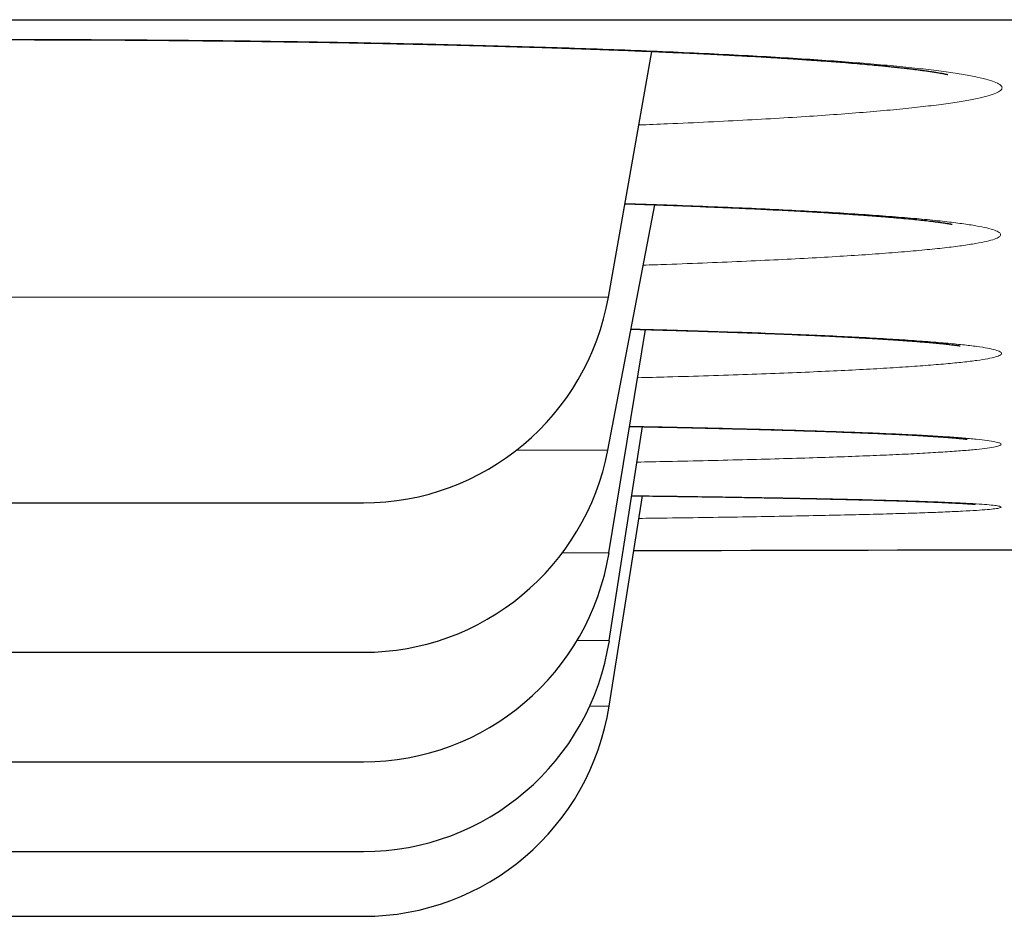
# Model space of a CAD drawing. Header units: millimetres. Extents: x 8 to 482, y 12 to 243.
# Tile 16 of 256: x 74.54 to 76.52, y 184.79 to 186.59. Entities that reach past the tile are written whole.
import ezdxf

# ---------------------------------------------------------------- set-up
doc = ezdxf.new("R2010")
doc.units = ezdxf.units.MM

msp = doc.modelspace()

# ---------------------------------------------------------------- linework, layer by layer
at = {"color": 7, "linetype": 'Continuous', "lineweight": 30}
for p, q in [((75.7229, 186.0288), (75.8098, 186.5219)), ((75.7215, 185.7216), (75.8159, 186.2141)), ((75.7239, 185.515), (75.7972, 185.9636)), ((75.7245, 185.339), (75.7912, 185.7686)), ((75.7243, 185.2076), (75.791, 185.6296))]:
    msp.add_line(p, q, dxfattribs=at)
at = {"color": 8, "linetype": 'Continuous', "lineweight": 0}
for p, q in [((73.2771, 186.0288), (75.7229, 186.0288)), ((75.5382, 185.7216), (75.7215, 185.7216)), ((75.63, 185.515), (75.7239, 185.515)), ((75.6596, 185.339), (75.7245, 185.339)), ((75.6851, 185.2076), (75.7243, 185.2076))]:
    msp.add_line(p, q, dxfattribs=at)
at = {"color": 7, "linetype": 'Continuous', "lineweight": 30}
for centre, radius, start, end in [((75.2305, 186.1156), 0.5, 270, 350), ((75.2305, 185.8156), 0.5, 270, 349.1557), ((74.5, 985.519), 800, 270.0912218, 270.3608408), ((75.2305, 185.5956), 0.5, 270, 350.7254), ((75.2305, 185.4156), 0.5, 270, 351.1838), ((75.2305, 185.2856), 0.5, 270, 351.0186)]:
    msp.add_arc(centre, radius, start, end, dxfattribs=at)
for points, knots in [([(29.0014, 186.5856), (29.0019, 186.5856), (29.0027, 186.5856), (29.0096, 186.5856), (29.0206, 186.5856), (29.036, 186.5856), (29.0559, 186.5856), (29.0802, 186.5856), (29.1099, 186.5856), (29.1454, 186.5856), (29.1875, 186.5856), (29.2348, 186.5856), (29.2875, 186.5856), (29.3456, 186.5856), (29.409, 186.5856), (29.4778, 186.5856), (29.5518, 186.5856), (29.6313, 186.5856), (29.7156, 186.5856), (29.8046, 186.5856), (29.8981, 186.5856), (29.9967, 186.5856), (30.1008, 186.5856), (30.2105, 186.5856), (30.3259, 186.5856), (30.4464, 186.5856), (30.572, 186.5856), (30.7019, 186.5856), (30.8359, 186.5856), (30.9741, 186.5856), (31.1171, 186.5856), (31.2661, 186.5856), (31.421, 186.5856), (31.5821, 186.5856), (31.7483, 186.5856), (31.9196, 186.5856), (32.096, 186.5856), (32.2775, 186.5856), (32.4582, 186.5856), (32.6376, 186.5856), (32.815, 186.5856), (32.9965, 186.5856), (33.1819, 186.5856), (33.3713, 186.5856), (33.5646, 186.5856), (33.7685, 186.5856), (33.9835, 186.5856), (34.2099, 186.5856), (34.4412, 186.5856), (34.6773, 186.5856), (34.9182, 186.5856), (35.1639, 186.5856), (35.4144, 186.5856), (35.6697, 186.5856), (35.9298, 186.5856), (36.1932, 186.5856), (36.4596, 186.5856), (36.7289, 186.5856), (37.0024, 186.5856), (37.2815, 186.5856), (37.5663, 186.5856), (37.8568, 186.5856), (38.1513, 186.5856), (38.4499, 186.5856), (38.7507, 186.5856), (39.0536, 186.5856), (39.3586, 186.5856), (39.6674, 186.5856), (39.9823, 186.5856), (40.3033, 186.5856), (40.6305, 186.5856), (40.9617, 186.5856), (41.297, 186.5856), (41.6363, 186.5856), (41.9797, 186.5856), (42.3162, 186.5856), (42.6454, 186.5856), (42.9667, 186.5856), (43.2909, 186.5856), (43.618, 186.5856), (43.9481, 186.5856), (44.2811, 186.5856), (44.6282, 186.5856), (44.9898, 186.5856), (45.3662, 186.5856), (45.7462, 186.5856), (46.1297, 186.5856), (46.5167, 186.5856), (46.9073, 186.5856), (47.3014, 186.5856), (47.6991, 186.5856), (48.1003, 186.5856), (48.5026, 186.5856), (48.906, 186.5856), (49.3101, 186.5856), (49.7169, 186.5856), (50.1285, 186.5856), (50.545, 186.5856), (50.9663, 186.5856), (51.39, 186.5856), (51.8161, 186.5856), (52.242, 186.5856), (52.6676, 186.5856), (53.093, 186.5856), (53.5207, 186.5856), (53.9536, 186.5856), (54.3917, 186.5856), (54.8352, 186.5856), (55.281, 186.5856), (55.7292, 186.5856), (56.1799, 186.5856), (56.6328, 186.5856), (57.074, 186.5856), (57.5028, 186.5856), (57.919, 186.5856), (58.3367, 186.5856), (58.7557, 186.5856), (59.1762, 186.5856), (59.5981, 186.5856), (60.0356, 186.5856), (60.4888, 186.5856), (60.9578, 186.5856), (61.4287, 186.5856), (61.9012, 186.5856), (62.3755, 186.5856), (62.8515, 186.5856), (63.3292, 186.5856), (63.8087, 186.5856), (64.2899, 186.5856), (64.77, 186.5856), (65.2488, 186.5856), (65.7261, 186.5856), (66.2043, 186.5856), (66.6858, 186.5856), (67.1706, 186.5856), (67.6586, 186.5856), (68.1469, 186.5856), (68.6357, 186.5856), (69.1218, 186.5856), (69.6054, 186.5856), (70.0865, 186.5856), (70.5678, 186.5856), (71.0528, 186.5856), (71.5414, 186.5856), (72.0336, 186.5856), (72.5262, 186.5856), (73.0192, 186.5856), (73.5125, 186.5856), (74.0061, 186.5856), (74.4847, 186.5856), (74.9479, 186.5856), (75.3957, 186.5856), (75.8431, 186.5856), (76.2903, 186.5856), (76.7372, 186.5856), (77.1838, 186.5856), (77.6451, 186.5856), (78.1208, 186.5856), (78.6112, 186.5856), (79.1011, 186.5856), (79.5908, 186.5856), (80.0801, 186.5856), (80.5691, 186.5856), (81.0577, 186.5856), (81.546, 186.5856), (82.0339, 186.5856), (82.5186, 186.5856), (83.0001, 186.5856), (83.4779, 186.5856), (83.9547, 186.5856), (84.4327, 186.5856), (84.912, 186.5856), (85.3924, 186.5856), (85.8711, 186.5856), (86.3481, 186.5856), (86.8205, 186.5856), (87.2884, 186.5856), (87.7518, 186.5856), (88.2136, 186.5856), (88.6768, 186.5856), (89.1415, 186.5856), (89.6076, 186.5856), (90.0719, 186.5856), (90.5345, 186.5856), (90.9954, 186.5856), (91.4546, 186.5856), (91.8977, 186.5856), (92.3248, 186.5856), (92.7359, 186.5856), (93.1451, 186.5856), (93.5523, 186.5856), (93.9576, 186.5856), (94.361, 186.5856), (94.7757, 186.5856), (95.2017, 186.5856), (95.6386, 186.5856), (96.0731, 186.5856), (96.5053, 186.5856), (96.9352, 186.5856), (97.3627, 186.5856), (97.7878, 186.5856), (98.2105, 186.5856), (98.6309, 186.5856), (99.0465, 186.5856), (99.4572, 186.5856), (99.8629, 186.5856), (100.2657, 186.5856), (100.6675, 186.5856), (101.0683, 186.5856), (101.468, 186.5856), (101.8641, 186.5856), (102.2567, 186.5856), (102.6435, 186.5856), (103.0245, 186.5856), (103.3997, 186.5856), (103.7716, 186.5856), (104.1426, 186.5856), (104.5126, 186.5856), (104.8815, 186.5856), (105.2469, 186.5856), (105.6088, 186.5856), (105.9671, 186.5856), (106.3218, 186.5856), (106.6621, 186.5856), (106.988, 186.5856), (107.3, 186.5856), (107.6086, 186.5856), (107.9138, 186.5856), (108.2158, 186.5856), (108.5144, 186.5856), (108.8196, 186.5856), (109.1309, 186.5856), (109.4479, 186.5856), (109.7608, 186.5856), (110.0698, 186.5856), (110.3747, 186.5856), (110.6756, 186.5856), (110.9725, 186.5856), (111.2654, 186.5856), (111.5543, 186.5856), (111.8374, 186.5856), (112.1149, 186.5856), (112.3866, 186.5856), (112.6541, 186.5856), (112.9185, 186.5856), (113.1798, 186.5856), (113.4379, 186.5856), (113.6912, 186.5856), (113.9396, 186.5856), (114.1819, 186.5856), (114.4179, 186.5856), (114.6479, 186.5856), (114.8733, 186.5856), (115.0955, 186.5856), (115.3145, 186.5856), (115.5302, 186.5856), (115.741, 186.5856), (115.947, 186.5856), (116.1482, 186.5856), (116.3445, 186.5856), (116.5301, 186.5856), (116.7053, 186.5856), (116.8705, 186.5856), (117.0315, 186.5856), (117.1884, 186.5856), (117.341, 186.5856), (117.4895, 186.5856), (117.6386, 186.5856), (117.7878, 186.5856), (117.9366, 186.5856), (118.0804, 186.5856), (118.2191, 186.5856), (118.3527, 186.5856), (118.4812, 186.5856), (118.6047, 186.5856), (118.7231, 186.5856), (118.8364, 186.5856), (118.944, 186.5856), (119.046, 186.5856), (119.1425, 186.5856), (119.2339, 186.5856), (119.3207, 186.5856), (119.4027, 186.5856), (119.4799, 186.5856), (119.5518, 186.5856), (119.6183, 186.5856), (119.6791, 186.5856), (119.7343, 186.5856), (119.784, 186.5856), (119.8285, 186.5856), (119.8682, 186.5856), (119.9029, 186.5856), (119.9324, 186.5856), (119.9565, 186.5856), (119.9753, 186.5856), (119.9887, 186.5856), (119.997, 186.5856), (119.9981, 186.5856), (119.9986, 186.5856)], [0, 0, 0, 0, 0.003135, 0.006267, 0.009399, 0.012529, 0.015659, 0.018788, 0.021917, 0.02536, 0.028802, 0.032246, 0.035691, 0.039138, 0.042588, 0.04604, 0.049495, 0.052953, 0.056415, 0.05982, 0.063229, 0.066635, 0.070037, 0.073497, 0.076954, 0.080407, 0.083858, 0.087306, 0.090691, 0.094074, 0.097456, 0.100837, 0.104287, 0.107736, 0.111187, 0.114638, 0.11809, 0.121544, 0.125, 0.128134, 0.131267, 0.134398, 0.137529, 0.140658, 0.143787, 0.146916, 0.150359, 0.153801, 0.157245, 0.16069, 0.164138, 0.167587, 0.171039, 0.174494, 0.177953, 0.181415, 0.18482, 0.188229, 0.191635, 0.195037, 0.198497, 0.201954, 0.205407, 0.208858, 0.212306, 0.215691, 0.219074, 0.222456, 0.225837, 0.229287, 0.232736, 0.236187, 0.239638, 0.24309, 0.246544, 0.25, 0.253134, 0.256267, 0.259398, 0.262529, 0.265658, 0.268787, 0.271916, 0.275359, 0.278801, 0.282245, 0.28569, 0.289138, 0.292587, 0.296039, 0.299494, 0.302953, 0.306415, 0.30982, 0.313229, 0.316635, 0.320037, 0.323497, 0.326954, 0.330407, 0.333858, 0.337306, 0.340691, 0.344074, 0.347456, 0.350837, 0.354287, 0.357736, 0.361187, 0.364638, 0.36809, 0.371544, 0.375, 0.378134, 0.381267, 0.384398, 0.387529, 0.390658, 0.393787, 0.396916, 0.400359, 0.403801, 0.407245, 0.41069, 0.414138, 0.417587, 0.421039, 0.424494, 0.427953, 0.431415, 0.43482, 0.438229, 0.441635, 0.445037, 0.448497, 0.451954, 0.455407, 0.458858, 0.462306, 0.465691, 0.469074, 0.472456, 0.475837, 0.479287, 0.482736, 0.486187, 0.489638, 0.49309, 0.496544, 0.5, 0.503134, 0.506267, 0.509398, 0.512529, 0.515658, 0.518787, 0.521916, 0.525359, 0.528801, 0.532245, 0.53569, 0.539138, 0.542587, 0.546039, 0.549494, 0.552953, 0.556415, 0.55982, 0.563229, 0.566635, 0.570037, 0.573497, 0.576954, 0.580407, 0.583858, 0.587306, 0.590691, 0.594074, 0.597456, 0.600837, 0.604287, 0.607736, 0.611187, 0.614638, 0.61809, 0.621544, 0.625, 0.628134, 0.631267, 0.634398, 0.637529, 0.640658, 0.643787, 0.646916, 0.650359, 0.653801, 0.657245, 0.66069, 0.664138, 0.667587, 0.671039, 0.674494, 0.677953, 0.681415, 0.68482, 0.688229, 0.691635, 0.695037, 0.698497, 0.701954, 0.705407, 0.708858, 0.712306, 0.715691, 0.719074, 0.722456, 0.725837, 0.729287, 0.732736, 0.736187, 0.739638, 0.74309, 0.746544, 0.75, 0.753134, 0.756267, 0.759398, 0.762529, 0.765658, 0.768787, 0.771916, 0.775359, 0.778801, 0.782245, 0.78569, 0.789138, 0.792587, 0.796039, 0.799494, 0.802953, 0.806415, 0.80982, 0.813229, 0.816635, 0.820037, 0.823497, 0.826954, 0.830407, 0.833858, 0.837306, 0.840691, 0.844074, 0.847456, 0.850837, 0.854287, 0.857736, 0.861187, 0.864638, 0.86809, 0.871544, 0.875, 0.878134, 0.881267, 0.884398, 0.887529, 0.890658, 0.893787, 0.896916, 0.900359, 0.903801, 0.907245, 0.91069, 0.914138, 0.917587, 0.921039, 0.924494, 0.927953, 0.931415, 0.93482, 0.938229, 0.941635, 0.945038, 0.948498, 0.951955, 0.955408, 0.958859, 0.962307, 0.965692, 0.969075, 0.972457, 0.975838, 0.979288, 0.982737, 0.986187, 0.989638, 0.99309, 0.996544, 1, 1, 1, 1]), ([(72.5966, 186.4757), (72.5966, 186.4757), (72.5966, 186.4757), (72.5977, 186.476), (72.5997, 186.4764), (72.6022, 186.4769), (72.606, 186.4776), (72.6124, 186.4788), (72.6211, 186.4802), (72.6312, 186.4818), (72.6418, 186.4833), (72.6521, 186.4847), (72.6621, 186.4859), (72.6713, 186.487), (72.6797, 186.488), (72.6869, 186.4888), (72.6931, 186.4895), (72.699, 186.4902), (72.7058, 186.4909), (72.7152, 186.4918), (72.7275, 186.4931), (72.7431, 186.4946), (72.7609, 186.4962), (72.7808, 186.4979), (72.8007, 186.4995), (72.8197, 186.501), (72.8363, 186.5023), (72.8519, 186.5034), (72.8663, 186.5045), (72.8792, 186.5053), (72.8907, 186.5061), (72.9008, 186.5068), (72.9135, 186.5076), (72.93, 186.5087), (72.9516, 186.51), (72.9763, 186.5114), (73.0036, 186.513), (73.0337, 186.5146), (73.0666, 186.5163), (73.1034, 186.5181), (73.1442, 186.52), (73.188, 186.5219), (73.233, 186.5237), (73.2777, 186.5254), (73.3214, 186.527), (73.3681, 186.5286), (73.4173, 186.5302), (73.4687, 186.5317), (73.5176, 186.5331), (73.564, 186.5343), (73.609, 186.5354), (73.6537, 186.5364), (73.7037, 186.5375), (73.7594, 186.5387), (73.8211, 186.5398), (73.8838, 186.5408), (73.9479, 186.5418), (74.0138, 186.5426), (74.0809, 186.5434), (74.1496, 186.5441), (74.2198, 186.5446), (74.2928, 186.5451), (74.3685, 186.5454), (74.4417, 186.5455), (74.512, 186.5456), (74.579, 186.5455), (74.6474, 186.5453), (74.7171, 186.545), (74.7873, 186.5446), (74.8567, 186.544), (74.9275, 186.5433), (74.9987, 186.5425), (75.07, 186.5415), (75.1376, 186.5405), (75.2014, 186.5394), (75.2617, 186.5382), (75.3158, 186.5371), (75.3642, 186.536), (75.4076, 186.535), (75.4502, 186.5339), (75.4941, 186.5327), (75.541, 186.5314), (75.5908, 186.5299), (75.6368, 186.5284), (75.6783, 186.527), (75.715, 186.5257), (75.7525, 186.5243), (75.7907, 186.5227), (75.8288, 186.5211), (75.8672, 186.5194), (75.9047, 186.5177), (75.9403, 186.5159), (75.9722, 186.5143), (75.9998, 186.5128), (76.0235, 186.5115), (76.0437, 186.5103), (76.0618, 186.5092), (76.0782, 186.5081), (76.0919, 186.5073), (76.1039, 186.5065), (76.1151, 186.5057), (76.1279, 186.5049), (76.1423, 186.5038), (76.1582, 186.5027), (76.1754, 186.5014), (76.1953, 186.4999), (76.2165, 186.4981), (76.2376, 186.4963), (76.2565, 186.4946), (76.2722, 186.4931), (76.285, 186.4918), (76.295, 186.4908), (76.3032, 186.4899), (76.3102, 186.4892), (76.317, 186.4884), (76.3243, 186.4876), (76.3321, 186.4866), (76.3405, 186.4856), (76.3493, 186.4845), (76.3581, 186.4833), (76.367, 186.482), (76.3758, 186.4807), (76.383, 186.4796), (76.3885, 186.4786), (76.3922, 186.478), (76.3949, 186.4775), (76.397, 186.4771), (76.3992, 186.4766), (76.4013, 186.4762), (76.4032, 186.4758), (76.4045, 186.4755), (76.4046, 186.4754), (76.4046, 186.4754)], [0, 0, 0, 0, 0.00344, 0.008367, 0.013118, 0.017286, 0.022588, 0.029223, 0.037701, 0.045852, 0.053324, 0.060113, 0.065872, 0.071018, 0.075548, 0.079461, 0.082102, 0.084824, 0.088039, 0.091747, 0.097823, 0.104487, 0.111702, 0.119468, 0.127788, 0.133996, 0.13986, 0.145177, 0.149943, 0.15416, 0.157825, 0.160939, 0.163735, 0.169647, 0.176008, 0.183078, 0.191101, 0.1991, 0.20787, 0.217413, 0.227711, 0.238741, 0.249545, 0.259909, 0.269838, 0.279331, 0.291013, 0.301966, 0.312193, 0.321695, 0.330639, 0.339585, 0.348578, 0.360398, 0.372299, 0.384282, 0.396347, 0.408579, 0.421268, 0.433675, 0.446513, 0.459787, 0.473499, 0.487656, 0.499477, 0.511575, 0.52394, 0.536573, 0.549476, 0.562275, 0.574658, 0.588582, 0.601945, 0.614749, 0.626996, 0.638686, 0.64982, 0.658921, 0.667614, 0.676009, 0.685019, 0.694854, 0.705513, 0.716999, 0.724951, 0.733258, 0.74192, 0.750941, 0.760299, 0.769403, 0.779456, 0.788767, 0.797321, 0.805122, 0.811562, 0.817384, 0.822647, 0.827594, 0.832254, 0.835282, 0.838791, 0.84292, 0.847668, 0.853034, 0.859017, 0.865548, 0.874295, 0.8825, 0.890166, 0.897293, 0.90259, 0.907229, 0.911108, 0.914278, 0.917633, 0.92143, 0.925724, 0.930513, 0.93583, 0.941518, 0.947757, 0.954543, 0.961873, 0.966341, 0.970156, 0.97332, 0.975983, 0.978815, 0.983834, 0.989375, 0.995261, 1, 1, 1, 1]), ([(75.7559, 186.2161), (75.769, 186.2157), (75.8002, 186.2147), (75.8469, 186.213), (75.8955, 186.2112), (75.9416, 186.2093), (75.9881, 186.2073), (76.036, 186.2051), (76.0851, 186.2026), (76.1232, 186.2005), (76.151, 186.1989), (76.1684, 186.1978), (76.184, 186.1968), (76.1973, 186.196), (76.2085, 186.1952), (76.2173, 186.1946), (76.2241, 186.1942), (76.2298, 186.1937), (76.2361, 186.1933), (76.2439, 186.1927), (76.2534, 186.192), (76.2643, 186.1912), (76.2764, 186.1902), (76.2889, 186.1892), (76.3041, 186.1879), (76.3208, 186.1864), (76.3385, 186.1847), (76.3544, 186.183), (76.367, 186.1816), (76.3771, 186.1803), (76.3849, 186.1793), (76.3915, 186.1784), (76.3969, 186.1777), (76.401, 186.177), (76.4044, 186.1765), (76.407, 186.1761), (76.409, 186.1757), (76.4107, 186.1754), (76.4119, 186.1752), (76.4128, 186.175), (76.4129, 186.175), (76.4129, 186.175)], [0, 0, 0, 0, 0.036002, 0.0852549, 0.1328948, 0.1789337, 0.2256169, 0.2802287, 0.3372973, 0.3968198, 0.4208759, 0.4446529, 0.4659229, 0.4845068, 0.500408, 0.5136299, 0.5228142, 0.5302629, 0.539457, 0.5515934, 0.566669, 0.5843323, 0.6048222, 0.6270835, 0.6489254, 0.6867163, 0.7229562, 0.7577273, 0.7932305, 0.8172067, 0.841416, 0.863489, 0.8831188, 0.9003536, 0.9160969, 0.9307224, 0.942606, 0.954637, 0.9688695, 0.9853572, 1, 1, 1, 1]), ([(75.768, 185.9643), (75.7719, 185.9642), (75.7919, 185.9637), (75.8256, 185.9628), (75.8686, 185.9616), (75.908, 185.9604), (75.9444, 185.9592), (75.9779, 185.9581), (76.0088, 185.957), (76.0371, 185.9559), (76.0627, 185.9549), (76.0864, 185.954), (76.1091, 185.953), (76.132, 185.952), (76.1555, 185.9509), (76.1798, 185.9497), (76.2021, 185.9486), (76.2224, 185.9475), (76.2398, 185.9465), (76.2561, 185.9456), (76.2706, 185.9447), (76.2836, 185.9439), (76.295, 185.9432), (76.3061, 185.9424), (76.3174, 185.9416), (76.3297, 185.9407), (76.3426, 185.9397), (76.3552, 185.9387), (76.3666, 185.9377), (76.3767, 185.9368), (76.3856, 185.936), (76.3938, 185.9352), (76.4016, 185.9344), (76.4087, 185.9335), (76.4151, 185.9328), (76.4198, 185.9322), (76.423, 185.9317), (76.4252, 185.9314), (76.427, 185.9311), (76.4282, 185.9309), (76.429, 185.9308), (76.4291, 185.9308), (76.4292, 185.9307)], [0, 0, 0, 0, 0.010447, 0.053661, 0.094099, 0.132553, 0.169025, 0.203508, 0.236577, 0.267588, 0.296541, 0.323434, 0.349848, 0.377743, 0.407603, 0.439426, 0.473212, 0.499015, 0.525321, 0.550025, 0.572907, 0.593969, 0.613211, 0.630769, 0.651355, 0.674507, 0.700221, 0.727203, 0.753499, 0.776791, 0.799527, 0.822663, 0.846642, 0.87146, 0.896702, 0.920239, 0.935258, 0.949335, 0.962755, 0.975853, 0.988632, 1, 1, 1, 1]), ([(75.7654, 185.769), (75.7689, 185.769), (75.7887, 185.7686), (75.8223, 185.7679), (75.8651, 185.7671), (75.8979, 185.7663), (75.9217, 185.7658), (75.9377, 185.7654), (75.9516, 185.7651), (75.9637, 185.7648), (75.9739, 185.7645), (75.9839, 185.7643), (75.9952, 185.764), (76.0092, 185.7636), (76.0259, 185.7632), (76.0452, 185.7626), (76.0668, 185.762), (76.0907, 185.7613), (76.1173, 185.7605), (76.1453, 185.7595), (76.1732, 185.7586), (76.199, 185.7576), (76.2228, 185.7567), (76.2464, 185.7558), (76.2695, 185.7548), (76.2917, 185.7537), (76.3114, 185.7528), (76.3286, 185.7519), (76.3429, 185.7511), (76.3546, 185.7504), (76.3642, 185.7498), (76.3729, 185.7493), (76.3811, 185.7487), (76.3896, 185.7482), (76.3987, 185.7475), (76.4081, 185.7468), (76.4174, 185.746), (76.4258, 185.7453), (76.4326, 185.7446), (76.4379, 185.744), (76.4416, 185.7436), (76.4432, 185.7434), (76.443, 185.7434), (76.4429, 185.7434)], [0, 0, 0, 0, 0.009094, 0.051088, 0.090104, 0.12614, 0.14341, 0.158918, 0.172663, 0.184645, 0.194864, 0.203589, 0.21505, 0.229567, 0.247142, 0.267775, 0.291467, 0.318218, 0.34803, 0.383707, 0.418605, 0.452102, 0.484195, 0.514883, 0.551904, 0.586643, 0.619099, 0.649278, 0.677405, 0.698133, 0.717654, 0.73597, 0.753578, 0.77269, 0.79655, 0.822681, 0.851034, 0.880991, 0.912335, 0.939506, 0.967259, 0.993912, 1, 1, 1, 1]), ([(75.7697, 185.6299), (75.7923, 185.6296), (75.838, 185.629), (75.9032, 185.6281), (75.9663, 185.6272), (76.0199, 185.6263), (76.0645, 185.6255), (76.1001, 185.6248), (76.1325, 185.6242), (76.1615, 185.6235), (76.1873, 185.6229), (76.21, 185.6224), (76.2299, 185.6219), (76.2474, 185.6215), (76.2624, 185.6211), (76.2755, 185.6207), (76.2873, 185.6203), (76.2971, 185.6201), (76.3054, 185.6198), (76.3128, 185.6196), (76.3213, 185.6193), (76.3306, 185.619), (76.3406, 185.6186), (76.3511, 185.6183), (76.3623, 185.6179), (76.3738, 185.6174), (76.3848, 185.617), (76.3949, 185.6165), (76.4039, 185.6161), (76.4132, 185.6157), (76.4224, 185.6152), (76.431, 185.6147), (76.438, 185.6143), (76.4437, 185.614), (76.4483, 185.6136), (76.4522, 185.6134), (76.4553, 185.6131), (76.458, 185.6129), (76.4597, 185.6127), (76.4598, 185.6127), (76.4599, 185.6127)], [0, 0, 0, 0, 0.058727, 0.118195, 0.178182, 0.238678, 0.279602, 0.319049, 0.355966, 0.390348, 0.422194, 0.451, 0.477354, 0.501256, 0.522703, 0.540826, 0.558137, 0.575534, 0.585825, 0.597148, 0.611089, 0.627666, 0.644693, 0.663817, 0.685037, 0.708334, 0.731799, 0.754097, 0.775231, 0.795201, 0.823241, 0.848615, 0.871326, 0.891391, 0.910134, 0.928468, 0.946394, 0.963911, 0.982188, 1, 1, 1, 1]), ([(74.5, 185.6156), (74.5185, 185.6156), (74.5553, 185.6156), (74.6101, 185.6156), (74.664, 185.6156), (74.7171, 185.6156), (74.7612, 185.6156), (74.7968, 185.6156), (74.824, 185.6156), (74.8505, 185.6156), (74.8763, 185.6156), (74.907, 185.6156), (74.942, 185.6156), (74.9805, 185.6156), (75.017, 185.6156), (75.0511, 185.6156), (75.0826, 185.6156), (75.1113, 185.6156), (75.137, 185.6156), (75.1598, 185.6156), (75.1783, 185.6156), (75.1931, 185.6156), (75.2046, 185.6156), (75.2141, 185.6156), (75.2214, 185.6156), (75.2266, 185.6156), (75.2299, 185.6156), (75.2303, 185.6156), (75.2305, 185.6156)], [0, 0, 0, 0, 0.048342, 0.096233, 0.143948, 0.191766, 0.239964, 0.266315, 0.292473, 0.318481, 0.344382, 0.370221, 0.413259, 0.45645, 0.499997, 0.5438, 0.587147, 0.630238, 0.673276, 0.716467, 0.760014, 0.794661, 0.82902, 0.863191, 0.897274, 0.931369, 0.965577, 1, 1, 1, 1]), ([(74.5, 185.3156), (74.5185, 185.3156), (74.5553, 185.3156), (74.6101, 185.3156), (74.664, 185.3156), (74.7171, 185.3156), (74.7612, 185.3156), (74.7968, 185.3156), (74.824, 185.3156), (74.8505, 185.3156), (74.8763, 185.3156), (74.907, 185.3156), (74.942, 185.3156), (74.9805, 185.3156), (75.017, 185.3156), (75.0511, 185.3156), (75.0826, 185.3156), (75.1113, 185.3156), (75.137, 185.3156), (75.1598, 185.3156), (75.1783, 185.3156), (75.1931, 185.3156), (75.2046, 185.3156), (75.2141, 185.3156), (75.2214, 185.3156), (75.2266, 185.3156), (75.2299, 185.3156), (75.2303, 185.3156), (75.2305, 185.3156)], [0, 0, 0, 0, 0.048342, 0.096233, 0.143948, 0.191766, 0.239964, 0.266315, 0.292473, 0.318481, 0.344382, 0.370221, 0.413259, 0.45645, 0.499997, 0.5438, 0.587147, 0.630238, 0.673276, 0.716467, 0.760014, 0.794661, 0.82902, 0.863191, 0.897274, 0.931369, 0.965577, 1, 1, 1, 1]), ([(74.5, 185.0956), (74.5185, 185.0956), (74.5553, 185.0956), (74.6101, 185.0956), (74.664, 185.0956), (74.7171, 185.0956), (74.7612, 185.0956), (74.7968, 185.0956), (74.824, 185.0956), (74.8505, 185.0956), (74.8763, 185.0956), (74.907, 185.0956), (74.942, 185.0956), (74.9805, 185.0956), (75.017, 185.0956), (75.0511, 185.0956), (75.0826, 185.0956), (75.1113, 185.0956), (75.137, 185.0956), (75.1598, 185.0956), (75.1783, 185.0956), (75.1931, 185.0956), (75.2046, 185.0956), (75.2141, 185.0956), (75.2214, 185.0956), (75.2266, 185.0956), (75.2299, 185.0956), (75.2303, 185.0956), (75.2305, 185.0956)], [0, 0, 0, 0, 0.048342, 0.096233, 0.143948, 0.191766, 0.239964, 0.266315, 0.292473, 0.318481, 0.344382, 0.370221, 0.413259, 0.45645, 0.499997, 0.5438, 0.587147, 0.630238, 0.673276, 0.716467, 0.760014, 0.794661, 0.82902, 0.863191, 0.897274, 0.931369, 0.965577, 1, 1, 1, 1]), ([(74.5, 184.9156), (74.5185, 184.9156), (74.5553, 184.9156), (74.6101, 184.9156), (74.664, 184.9156), (74.7171, 184.9156), (74.7612, 184.9156), (74.7968, 184.9156), (74.824, 184.9156), (74.8505, 184.9156), (74.8763, 184.9156), (74.907, 184.9156), (74.942, 184.9156), (74.9805, 184.9156), (75.017, 184.9156), (75.0511, 184.9156), (75.0826, 184.9156), (75.1113, 184.9156), (75.137, 184.9156), (75.1598, 184.9156), (75.1783, 184.9156), (75.1931, 184.9156), (75.2046, 184.9156), (75.2141, 184.9156), (75.2214, 184.9156), (75.2266, 184.9156), (75.2299, 184.9156), (75.2303, 184.9156), (75.2305, 184.9156)], [0, 0, 0, 0, 0.048342, 0.096233, 0.143948, 0.191766, 0.239964, 0.266315, 0.292473, 0.318481, 0.344382, 0.370221, 0.413259, 0.45645, 0.499997, 0.5438, 0.587147, 0.630238, 0.673276, 0.716467, 0.760014, 0.794661, 0.82902, 0.863191, 0.897274, 0.931369, 0.965577, 1, 1, 1, 1]), ([(74.5, 184.7856), (74.5185, 184.7856), (74.5553, 184.7856), (74.6101, 184.7856), (74.664, 184.7856), (74.7171, 184.7856), (74.7612, 184.7856), (74.7968, 184.7856), (74.824, 184.7856), (74.8505, 184.7856), (74.8763, 184.7856), (74.907, 184.7856), (74.942, 184.7856), (74.9805, 184.7856), (75.017, 184.7856), (75.0511, 184.7856), (75.0826, 184.7856), (75.1113, 184.7856), (75.137, 184.7856), (75.1598, 184.7856), (75.1783, 184.7856), (75.1931, 184.7856), (75.2046, 184.7856), (75.2141, 184.7856), (75.2214, 184.7856), (75.2266, 184.7856), (75.2299, 184.7856), (75.2303, 184.7856), (75.2305, 184.7856)], [0, 0, 0, 0, 0.048342, 0.096233, 0.143948, 0.191766, 0.239964, 0.266315, 0.292473, 0.318481, 0.344382, 0.370221, 0.413259, 0.45645, 0.499997, 0.5438, 0.587147, 0.630238, 0.673276, 0.716467, 0.760014, 0.794661, 0.82902, 0.863191, 0.897274, 0.931369, 0.965577, 1, 1, 1, 1])]:
    msp.add_open_spline(points, degree=3, knots=knots, dxfattribs=at)
at = {"color": 8, "linetype": 'Continuous', "lineweight": 0}
for points, knots in [([(73.2162, 186.3742), (73.1969, 186.3749), (73.1484, 186.3769), (73.0756, 186.3803), (72.9974, 186.3842), (72.9243, 186.3884), (72.8566, 186.3927), (72.7941, 186.3972), (72.737, 186.4019), (72.6852, 186.4067), (72.639, 186.4117), (72.5984, 186.4168), (72.564, 186.422), (72.5358, 186.4273), (72.5139, 186.4326), (72.4982, 186.438), (72.4888, 186.4434), (72.4855, 186.4489), (72.4885, 186.4543), (72.4978, 186.4597), (72.5134, 186.4651), (72.5353, 186.4704), (72.5634, 186.4757), (72.5979, 186.4809), (72.6384, 186.486), (72.6845, 186.491), (72.7361, 186.4958), (72.793, 186.5005), (72.8554, 186.505), (72.9231, 186.5093), (72.9962, 186.5135), (73.0744, 186.5175), (73.1568, 186.5213), (73.2431, 186.5248), (73.3329, 186.5281), (73.4263, 186.5311), (73.5232, 186.5338), (73.6237, 186.5363), (73.7275, 186.5386), (73.8338, 186.5405), (73.9419, 186.5422), (74.0512, 186.5436), (74.1616, 186.5446), (74.2733, 186.5454), (74.3863, 186.5458), (74.4999, 186.546), (74.6135, 186.5458), (74.7263, 186.5454), (74.8379, 186.5446), (74.9484, 186.5436), (75.0578, 186.5422), (75.166, 186.5405), (75.2723, 186.5386), (75.3761, 186.5363), (75.4765, 186.5338), (75.5734, 186.5311), (75.6667, 186.5281), (75.7566, 186.5248), (75.843, 186.5213), (75.9255, 186.5175), (76.0037, 186.5135), (76.0767, 186.5094), (76.1444, 186.505), (76.2067, 186.5005), (76.2637, 186.4958), (76.3154, 186.491), (76.3616, 186.486), (76.4021, 186.4809), (76.4365, 186.4757), (76.4647, 186.4704), (76.4865, 186.4651), (76.5021, 186.4598), (76.5114, 186.4543), (76.5144, 186.4489), (76.5113, 186.4434), (76.5019, 186.438), (76.4862, 186.4326), (76.4642, 186.4273), (76.4361, 186.422), (76.4016, 186.4168), (76.3611, 186.4117), (76.3149, 186.4067), (76.2631, 186.4019), (76.2061, 186.3972), (76.1436, 186.3927), (76.0758, 186.3884), (76.0027, 186.3842), (75.9245, 186.3803), (75.8516, 186.3769), (75.8031, 186.3749), (75.7838, 186.3742)], [0, 0, 0, 0, 0.007636, 0.019152, 0.030694, 0.042145, 0.053539, 0.064915, 0.076307, 0.087753, 0.099289, 0.110802, 0.122233, 0.133619, 0.144994, 0.156396, 0.167861, 0.179425, 0.190918, 0.202335, 0.213712, 0.225085, 0.236491, 0.247967, 0.259547, 0.271049, 0.28247, 0.293846, 0.305215, 0.316613, 0.328076, 0.339641, 0.351178, 0.362622, 0.37401, 0.385377, 0.396761, 0.408199, 0.419727, 0.431298, 0.442773, 0.45419, 0.465583, 0.476992, 0.488451, 0.499997, 0.511522, 0.522966, 0.534368, 0.545762, 0.557186, 0.568677, 0.58027, 0.591776, 0.603199, 0.614576, 0.625944, 0.637339, 0.648799, 0.660359, 0.671902, 0.68335, 0.694741, 0.70611, 0.717495, 0.728931, 0.740456, 0.752014, 0.763475, 0.774874, 0.786247, 0.797632, 0.809064, 0.820579, 0.832121, 0.843571, 0.854966, 0.866341, 0.877733, 0.889179, 0.900714, 0.912227, 0.923658, 0.935043, 0.946418, 0.957819, 0.969284, 0.980848, 0.992341, 1, 1, 1, 1]), ([(75.756, 186.2166), (75.7843, 186.2156), (75.8418, 186.2137), (75.9233, 186.2106), (76.0014, 186.2074), (76.0743, 186.2039), (76.1419, 186.2004), (76.2042, 186.1966), (76.2611, 186.1928), (76.3127, 186.1888), (76.3589, 186.1847), (76.3993, 186.1805), (76.4337, 186.1762), (76.4618, 186.1718), (76.4837, 186.1675), (76.4992, 186.163), (76.5085, 186.1586), (76.5116, 186.1541), (76.5084, 186.1495), (76.499, 186.1451), (76.4833, 186.1406), (76.4614, 186.1363), (76.4332, 186.1319), (76.3988, 186.1276), (76.3584, 186.1234), (76.3122, 186.1193), (76.2605, 186.1153), (76.2035, 186.1115), (76.1412, 186.1078), (76.0734, 186.1042), (76.0004, 186.1008), (75.9223, 186.0975), (75.853, 186.0948), (75.8083, 186.0933), (75.7926, 186.0928)], [0, 0, 0, 0, 0.030974, 0.063, 0.094982, 0.126702, 0.158261, 0.18976, 0.221301, 0.252986, 0.284914, 0.316939, 0.348693, 0.380275, 0.411786, 0.443327, 0.475, 0.506903, 0.53888, 0.570604, 0.602173, 0.63369, 0.665253, 0.696966, 0.728925, 0.760822, 0.792491, 0.824033, 0.855549, 0.887139, 0.918905, 0.950945, 0.982787, 1, 1, 1, 1]), ([(75.7681, 185.9646), (75.7924, 185.964), (75.8459, 185.9626), (75.9236, 185.9602), (76.0017, 185.9577), (76.0748, 185.9549), (76.1425, 185.9521), (76.2049, 185.9492), (76.2621, 185.9461), (76.3139, 185.943), (76.3601, 185.9397), (76.4007, 185.9364), (76.4351, 185.933), (76.4633, 185.9296), (76.4852, 185.9262), (76.5009, 185.9227), (76.5104, 185.9191), (76.5136, 185.9156), (76.5106, 185.912), (76.5013, 185.9085), (76.4857, 185.905), (76.4638, 185.9015), (76.4357, 185.8981), (76.4012, 185.8947), (76.3607, 185.8914), (76.3146, 185.8881), (76.263, 185.885), (76.2061, 185.8819), (76.1437, 185.879), (76.076, 185.8762), (76.0029, 185.8734), (75.9247, 185.8709), (75.8509, 185.8686), (75.8015, 185.8673), (75.7814, 185.8668)], [0, 0, 0, 0, 0.026608, 0.058494, 0.090457, 0.122166, 0.153719, 0.185218, 0.216764, 0.248458, 0.280398, 0.312279, 0.343933, 0.375459, 0.406959, 0.438532, 0.47028, 0.502302, 0.534125, 0.565738, 0.597241, 0.628734, 0.66032, 0.692098, 0.724168, 0.756016, 0.78764, 0.819142, 0.850623, 0.882186, 0.91393, 0.945956, 0.977902, 1, 1, 1, 1]), ([(75.7654, 185.7692), (75.7904, 185.7687), (75.8446, 185.7677), (75.9229, 185.766), (76.0009, 185.7641), (76.074, 185.7621), (76.1417, 185.76), (76.2041, 185.7579), (76.2612, 185.7556), (76.313, 185.7533), (76.3592, 185.751), (76.3998, 185.7485), (76.4342, 185.746), (76.4624, 185.7435), (76.4843, 185.741), (76.5, 185.7384), (76.5094, 185.7358), (76.5126, 185.7332), (76.5097, 185.7306), (76.5004, 185.728), (76.4848, 185.7255), (76.4629, 185.7229), (76.4348, 185.7204), (76.4003, 185.718), (76.3598, 185.7155), (76.3137, 185.7131), (76.2622, 185.7108), (76.2052, 185.7086), (76.1429, 185.7064), (76.0752, 185.7044), (76.0021, 185.7024), (75.9239, 185.7005), (75.85, 185.6989), (75.8005, 185.6979), (75.7801, 185.6975)], [0, 0, 0, 0, 0.027313, 0.059168, 0.091103, 0.122783, 0.154308, 0.185778, 0.217293, 0.248956, 0.280865, 0.312718, 0.344344, 0.375841, 0.407311, 0.438855, 0.470573, 0.502564, 0.534358, 0.565941, 0.597415, 0.628879, 0.660435, 0.692185, 0.724225, 0.756042, 0.787637, 0.819109, 0.850562, 0.882095, 0.913811, 0.945809, 0.977724, 1, 1, 1, 1]), ([(75.7697, 185.6299), (75.7932, 185.6296), (75.8458, 185.629), (75.9227, 185.6279), (76.0007, 185.6267), (76.0738, 185.6254), (76.1415, 185.6241), (76.2039, 185.6228), (76.261, 185.6213), (76.3128, 185.6199), (76.359, 185.6184), (76.3996, 185.6168), (76.434, 185.6152), (76.4622, 185.6137), (76.4841, 185.612), (76.4998, 185.6104), (76.5092, 185.6088), (76.5124, 185.6071), (76.5095, 185.6054), (76.5002, 185.6038), (76.4846, 185.6022), (76.4627, 185.6006), (76.4346, 185.599), (76.4001, 185.5974), (76.3596, 185.5958), (76.3135, 185.5943), (76.262, 185.5929), (76.205, 185.5914), (76.1427, 185.5901), (76.075, 185.5888), (76.0019, 185.5875), (75.9237, 185.5863), (75.8511, 185.5853), (75.8029, 185.5847), (75.7839, 185.5844)], [0, 0, 0, 0, 0.025761, 0.057713, 0.089748, 0.121526, 0.153149, 0.184715, 0.216328, 0.248087, 0.280093, 0.312046, 0.343769, 0.375363, 0.40693, 0.438571, 0.470387, 0.502476, 0.534368, 0.566049, 0.597619, 0.62918, 0.660834, 0.692682, 0.724821, 0.756736, 0.788427, 0.819997, 0.851546, 0.883177, 0.914992, 0.947089, 0.979102, 1, 1, 1, 1])]:
    msp.add_open_spline(points, degree=3, knots=knots, dxfattribs=at)

doc.saveas('drawing.dxf')
